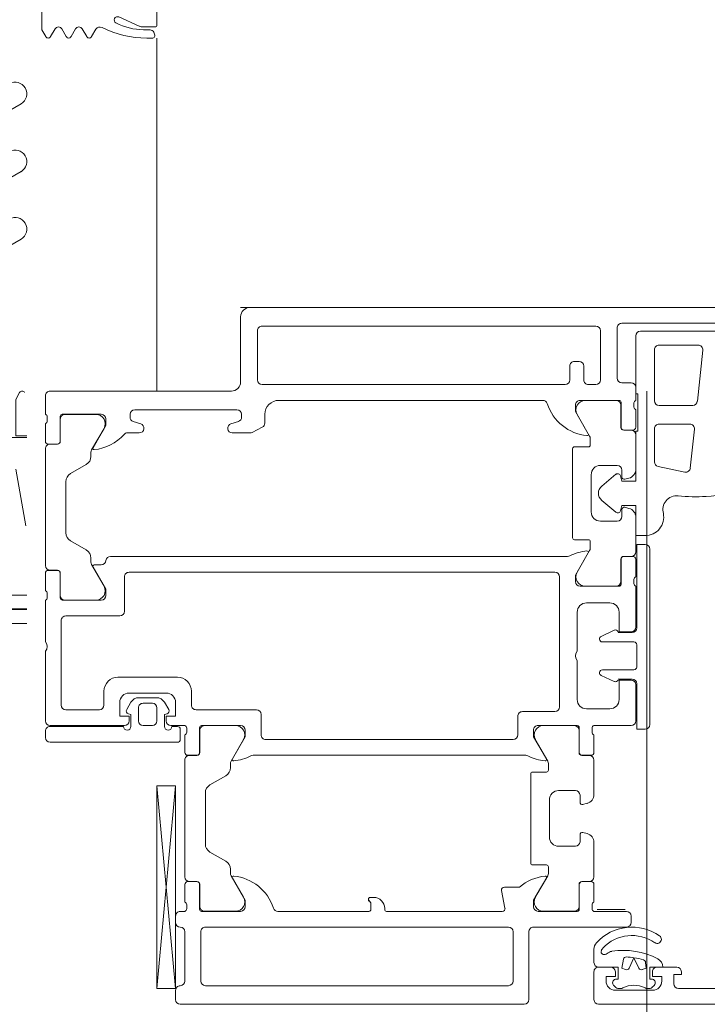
# Model space of a CAD drawing. Header units: centimetres. Extents: x -1316 to 21770, y -8842 to 3590.
# Tile 75 of 125: x 337 to 344, y 1664 to 1675. Entities that reach past the tile are written whole.
import ezdxf

# ---------------------------------------------------------------- set-up
doc = ezdxf.new("R2010")
doc.units = ezdxf.units.CM
for name, color, linetype, lineweight in [('A-DETL-GENF', 92, 'Continuous', 9), ('A-DOOR', 31, 'Continuous', 13), ('A-GLAZ-CWMG', 51, 'Continuous', 9), ('A-WALL-IDEN', 211, 'Continuous', 13)]:
    doc.layers.add(name, color=color, linetype=linetype, lineweight=lineweight)

# ---------------------------------------------------------------- blocks, each defined once
blk = doc.blocks.new('Schueco_FWS_ADS-75-SimplySmart_inw_Family-02 - FWS SI insert unit 90-2368395-5_piętro III __10_50 m_ - stan projektowany')
at = {"layer": 'A-DETL-GENF'}
blk.add_line((74.6, -0.9), (-74.6, -0.9), dxfattribs=at)
at = {"layer": 'A-DOOR'}
for p, q in [((75.25, 6.6), (71.55, 6.6)), ((70.8, 6.25), (70.8, 6.55)), ((71.5, 6.55), (71.5, 5.82)), ((75.3, 6.45), (75.3, 6.55)), ((68.6, 6.43), (69.89, 6.43)), ((70.176, 6.421), (70.152, 6.397)), ((70.17, 6.45), (70.57, 6.45)), ((70.227, 6.43), (70.197, 6.43)), ((70.543, 6.43), (70.513, 6.43)), ((70.588, 6.397), (70.564, 6.421)), ((71.72, 6.4), (74.98, 6.4)), ((75.3, 4.249), (75.5, 6.43)), ((71.67, 5.82), (71.67, 6.35)), ((75.03, 6.35), (75.03, 5.82)), ((75.2, 5.82), (75.2, 6.35)), ((69.91, 6.2), (70.12, 6.2)), ((70.62, 6.2), (70.75, 6.2)), ((71.45, 5.77), (70.45, 5.77)), ((74.98, 5.77), (71.72, 5.77)), ((70.4, 5.72), (70.4, 5.65)), ((75.3, 5.65), (75.3, 5.72)), ((70.45, 5.6), (70.8, 5.6)), ((70.765, 5.58), (70.465, 5.58)), ((70.82, 5.572), (70.82, 5.528)), ((70.959, 5.31), (70.959, 5.58)), ((70.96, 5.309), (70.96, 5.549)), ((70.979, 5.6), (71.4, 5.6)), ((71.01, 5.599), (71.344, 5.599)), ((71.794, 5.376), (71.757, 5.564)), ((71.786, 5.6), (73.03, 5.6)), ((73.05, 5.58), (73.05, 5.57)), ((73.22, 5.6), (74.2, 5.6)), ((74.6, 5.6), (75.021, 5.6)), ((74.99, 5.599), (74.656, 5.599)), ((75.04, 5.309), (75.04, 5.549)), ((75.041, 5.58), (75.041, 5.31)), ((75.18, 5.528), (75.18, 5.572)), ((75.2, 5.6), (75.25, 5.6)), ((70.8, 5.5), (70.8, 5.31)), ((71.431, 5.449), (71.297, 5.216)), ((73.17, 5.45), (73.205, 5.45)), ((74.569, 5.449), (74.703, 5.216)), ((75.2, 5.31), (75.2, 5.5)), ((71.6, 5.34), (71.764, 5.34)), ((70.8, 4.859), (70.8, 5.229)), ((70.83, 5.28), (70.929, 5.28)), ((70.85, 5.279), (70.93, 5.279)), ((75.15, 5.279), (75.07, 5.279)), ((75.071, 5.28), (75.17, 5.28)), ((75.2, 3.971), (75.2, 5.229)), ((71.29, 5.191), (71.29, 5.12)), ((71.31, 5.1), (71.46, 5.1)), ((74.71, 5.191), (74.71, 5.147)), ((71.48, 5.08), (71.48, 4.12)), ((74.76, 5.06), (74.93, 4.962)), ((71.18, 4.9), (71, 4.9)), ((74.98, 4.875), (74.98, 4.325)), ((70.95, 4.85), (70.95, 4.775)), ((71.28, 4.4), (71.28, 4.8)), ((70.919, 4.751), (70.874, 4.763)), ((70.874, 4.437), (70.919, 4.449)), ((70.95, 4.425), (70.95, 4.35)), ((70.8, 3.971), (70.8, 4.341)), ((71, 4.3), (71.18, 4.3)), ((74.93, 4.238), (74.76, 4.14)), ((71.29, 4.08), (71.29, 4.009)), ((71.46, 4.1), (71.31, 4.1)), ((74.71, 4.053), (74.71, 4.009)), ((71.297, 3.984), (71.431, 3.751)), ((74.703, 3.984), (74.569, 3.751)), ((70.8, 3.89), (70.8, 3.7)), ((70.929, 3.92), (70.83, 3.92)), ((70.93, 3.921), (70.85, 3.921)), ((70.959, 3.62), (70.959, 3.89)), ((70.96, 3.651), (70.96, 3.891)), ((74.467, 3.92), (71.533, 3.92)), ((75.04, 3.651), (75.04, 3.891)), ((75.041, 3.89), (75.041, 3.62)), ((75.07, 3.921), (75.15, 3.921)), ((75.17, 3.92), (75.071, 3.92)), ((75.2, 3.7), (75.2, 3.89)), ((71.67, 3.75), (74.33, 3.75)), ((75.25, 3.64), (75.25, 3.75)), ((75.28, 3.78), (76.65, 3.78)), ((76.7, 3.73), (76.7, 3.66)), ((70.82, 3.672), (70.82, 3.628)), ((71.62, 3.5), (71.62, 3.7)), ((74.38, 3.7), (74.38, 3.48)), ((75.18, 3.628), (75.18, 3.672)), ((75.34, 3.61), (75.28, 3.61)), ((76.65, 3.61), (75.86, 3.61)), ((70.2, 3.59), (70.2, 1.7)), ((70.35, 3.55), (70.35, 3.16)), ((70.8, 3.6), (70.4, 3.6)), ((71.4, 3.6), (70.979, 3.6)), ((71.344, 3.601), (71.01, 3.601)), ((75.021, 3.6), (74.6, 3.6)), ((74.656, 3.601), (74.99, 3.601)), ((75.35, 3.6), (75.2, 3.6)), ((75.5, 3.41), (75.5, 3.55)), ((75.55, 3.6), (75.65, 3.6)), ((75.7, 3.55), (75.7, 3.41)), ((76.65, 3.6), (75.85, 3.6)), ((76.7, 2.8), (76.7, 3.55)), ((70.63, 3.42), (70.88, 3.42)), ((71.17, 2), (71.17, 3.4)), ((71.22, 3.45), (71.57, 3.45)), ((74.43, 3.43), (75.08, 3.43)), ((75.419, 3.35), (75.374, 3.429)), ((75.826, 3.429), (75.781, 3.35)), ((76.12, 3.43), (76.48, 3.43)), ((70.98, 3.32), (70.98, 2.9)), ((75.13, 3.38), (75.13, 3.23)), ((75.694, 3.3), (75.506, 3.3)), ((75.65, 3.36), (75.55, 3.36)), ((76.07, 3.23), (76.07, 3.38)), ((76.53, 3.38), (76.53, 2.47)), ((75.8, 3.25), (75.4, 3.25)), ((70.54, 3.1), (70.39, 3.1)), ((70.723, 3.06), (70.581, 3.126)), ((75.28, 3.08), (75.92, 3.08)), ((70.34, 2.73), (70.34, 2.97)), ((70.37, 3), (70.71, 3)), ((70.74, 3.03), (70.74, 3.033)), ((70.98, 2.8), (70.98, 2.38)), ((70.71, 2.7), (70.37, 2.7)), ((70.74, 2.667), (70.74, 2.67)), ((76.7, 2.25), (76.7, 2.7)), ((70.39, 2.6), (70.54, 2.6)), ((70.581, 2.574), (70.723, 2.64)), ((70.35, 2.54), (70.35, 2.1)), ((75.85, 2.37), (75.85, 2)), ((76.48, 2.42), (75.9, 2.42)), ((70.88, 2.28), (70.63, 2.28)), ((76.1, 2.25), (76.521, 2.25)), ((76.49, 2.249), (76.156, 2.249)), ((76.541, 2.23), (76.541, 1.96)), ((76.54, 1.959), (76.54, 2.199)), ((76.68, 2.178), (76.68, 2.222)), ((76.7, 1.96), (76.7, 2.15)), ((70.37, 2.072), (70.37, 2.028)), ((70.509, 1.81), (70.509, 2.08)), ((70.51, 2.049), (70.51, 1.809)), ((70.529, 2.1), (70.95, 2.1)), ((70.894, 2.099), (70.56, 2.099)), ((76.069, 2.099), (76.203, 1.866)), ((70.35, 2), (70.35, 1.81)), ((70.847, 1.716), (70.981, 1.949)), ((75.8, 1.95), (71.22, 1.95)), ((76.65, 1.929), (76.57, 1.929)), ((76.571, 1.93), (76.67, 1.93)), ((76.099, 1.87), (76.176, 1.87)), ((76.21, 1.841), (76.21, 1.797)), ((76.7, 0.621), (76.7, 1.879)), ((70.35, 1.729), (70.35, 1.359)), ((70.38, 1.78), (70.479, 1.78)), ((70.48, 1.779), (70.4, 1.779)), ((71.083, 1.78), (76, 1.78)), ((76.26, 1.71), (76.43, 1.612)), ((70.84, 1.62), (70.84, 1.691)), ((71.01, 1.6), (70.86, 1.6)), ((71.03, 0.62), (71.03, 1.58)), ((76.48, 1.525), (76.48, 0.975)), ((70.55, 1.4), (70.73, 1.4)), ((70.5, 1.275), (70.5, 1.35)), ((70.716, 1.177), (70.564, 1.304)), ((70.83, 1.3), (70.83, 0.9)), ((70.424, 1.263), (70.469, 1.251)), ((70.564, 0.896), (70.716, 1.023)), ((69.824, 0.872), (70.11, 0.811)), ((70.469, 0.949), (70.424, 0.937)), ((70.5, 0.85), (70.5, 0.925)), ((76.43, 0.888), (76.26, 0.79)), ((69.72, 0.41), (69.764, 0.829)), ((70.15, 0.763), (70.15, 0.405)), ((70.35, 0.841), (70.35, 0.471)), ((70.73, 0.8), (70.55, 0.8)), ((76.21, 0.703), (76.21, 0.659)), ((70.84, 0.509), (70.84, 0.58)), ((70.86, 0.6), (71.01, 0.6)), ((76.203, 0.634), (76.069, 0.401)), ((76.54, 0.301), (76.54, 0.541)), ((76.541, 0.54), (76.541, 0.27)), ((76.57, 0.571), (76.65, 0.571)), ((76.67, 0.57), (76.571, 0.57)), ((76.7, 0.35), (76.7, 0.54)), ((70.981, 0.251), (70.847, 0.484)), ((74.476, 0.445), (74.367, 0.389)), ((74.69, 0.45), (74.499, 0.45)), ((75.817, 0.45), (75.69, 0.45)), ((70.1, 0.355), (69.769, 0.355)), ((70.35, 0.39), (70.35, 0.2)), ((70.479, 0.42), (70.38, 0.42)), ((70.4, 0.421), (70.48, 0.421)), ((70.509, 0.12), (70.509, 0.39)), ((70.51, 0.391), (70.51, 0.151)), ((74.34, 0.344), (74.34, 0.25)), ((74.625, 0.328), (74.705, 0.352)), ((75.675, 0.352), (75.755, 0.328)), ((76.68, 0.278), (76.68, 0.322)), ((74.59, 0.25), (74.59, 0.28)), ((75.79, 0.28), (75.79, 0.25)), ((76.521, 0.25), (76.1, 0.25)), ((76.156, 0.251), (76.49, 0.251)), ((76.7, 0.05), (76.7, 0.25)), ((69.63, -0.44), (69.688, 0.11)), ((69.738, 0.155), (70.1, 0.155)), ((70.37, 0.172), (70.37, 0.128)), ((75.74, 0.2), (74.64, 0.2)), ((70.15, 0.105), (70.15, -0.445)), ((70.35, 0.1), (70.35, -0.04)), ((70.95, 0.1), (70.529, 0.1)), ((70.56, 0.101), (70.894, 0.101)), ((74.19, 0.1), (71.35, 0.1)), ((74.7, 0), (76.65, 0)), ((70.4, -0.09), (70.5, -0.09)), ((70.78, -0.07), (70.86, -0.07)), ((71.11, -0.07), (74.37, -0.07)), ((74.6, -0.8), (74.6, -0.1)), ((70.55, -0.14), (70.55, -0.68)), ((70.73, -0.65), (70.73, -0.12)), ((70.91, -0.12), (70.91, -0.27)), ((71.06, -0.27), (71.06, -0.12)), ((74.42, -0.12), (74.42, -0.65)), ((70.96, -0.32), (71.01, -0.32)), ((70.1, -0.495), (69.68, -0.495)), ((70.5, -0.73), (69.21, -0.73)), ((69.45, -0.645), (70.3, -0.645)), ((74.37, -0.7), (70.78, -0.7)), ((68.35, -0.9), (74.5, -0.9))]:
    blk.add_line(p, q, dxfattribs=at)
at = {"layer": 'A-DOOR', "flags": 128}
for points in [[(70.75, 6.6), (62.1, 6.6), (62.1, 6.26), (62.21, 6.15), (62.27, 6.15), (62.27, 6.32)], [(69.94, 6.38), (69.94, 6.28), (69.86, 6.28), (69.86, 6.25)], [(75.5, 4.249), (75.5, 6.43), (75.3, 6.43), (75.3, 4.249), (75.5, 4.249), (75.3, 6.43)], [(70.17, 6.33), (70.2, 6.33), (70.2, 6.2), (70.06, 6.2)], [(70.17, 6.25), (70.17, 6.3), (70.07, 6.3), (70.07, 6.35)], [(70.75, 6.2), (70.54, 6.2), (70.54, 6.33), (70.57, 6.33)], [(70.67, 6.35), (70.67, 6.3), (70.57, 6.3), (70.57, 6.25)], [(70.8, 6.006), (70.8, 6.015), (70.8, 6.15)], [(71.45, 5.55), (71.45, 5.48), (71.312, 5.241)], [(73.225, 5.47), (73.225, 5.477), (73.2, 5.51), (73.2, 5.58)], [(74.688, 5.241), (74.55, 5.48), (74.55, 5.55)], [(71.312, 3.959), (71.45, 3.72), (71.45, 3.65)], [(74.55, 3.65), (74.55, 3.72), (74.688, 3.959)], [(70.34, 3.15), (70.34, 3.64), (70.25, 3.64)], [(75.392, 3.473), (75.42, 3.48), (75.42, 3.61)], [(75.78, 3.61), (75.78, 3.48), (75.808, 3.473)], [(75.3, 3.35), (75.3, 3.5), (75.4, 3.5), (75.4, 3.55)], [(75.8, 3.55), (75.8, 3.5), (75.9, 3.5), (75.9, 3.35)], [(70.4, 3.11), (70.53, 3.11), (70.53, 3.32)], [(70.25, 1.65), (70.34, 1.65), (70.34, 2.55)], [(70.53, 2.38), (70.53, 2.59), (70.4, 2.59)], [(76.188, 1.891), (76.05, 2.13), (76.05, 2.2)], [(71, 2.05), (71, 1.98), (70.862, 1.741)], [(70.516, 1.289), (70.5, 1.23), (70.35, 1.23), (70.35, 1.555), (70.25, 1.555)], [(70.35, -0.595), (70.35, 0.03), (70.33, 0.03), (70.33, 0.43), (70.35, 0.43), (70.35, 0.97), (70.5, 0.97), (70.516, 0.911)], [(76.05, 0.3), (76.05, 0.37), (76.188, 0.609)], [(70.862, 0.459), (71, 0.22), (71, 0.15)]]:
    blk.add_lwpolyline(points, dxfattribs=at)
for points in [[(70.28, 6.227), (70.24, 6.213), (70.246, 6.149), (70.24, 6.213)], [(70.423, 6.212), (70.37, 6.099), (70.317, 6.212), (70.37, 6.099)], [(70.483, 6.115), (70.5, 6.213), (70.46, 6.227), (70.5, 6.213)]]:
    blk.add_lwpolyline(points, close=True, dxfattribs=at)
at = {"layer": 'A-DOOR'}
for centre, radius, start, end in [((70.75, 6.55), 0.05, 0, 90), ((71.55, 6.55), 0.05, 90, 180), ((75.25, 6.55), 0.05, 0, 90), ((69.89, 6.38), 0.05, 0, 90), ((70.17, 6.35), 0.1, 90, 180), ((70.18, 6.369), 0.04, 135, 255.5225), ((70.197, 6.4), 0.03, 90, 135), ((70.227, 6.38), 0.05, 62.5107, 90), ((70.37, 6.655), 0.26, 242.5107, 297.4893), ((70.513, 6.38), 0.05, 90, 117.4893), ((70.543, 6.4), 0.03, 45, 90), ((70.57, 6.35), 0.1, 360, 90), ((70.56, 6.369), 0.04, 284.4775, 45), ((71.72, 6.35), 0.05, 90, 180), ((74.98, 6.35), 0.05, 0, 90), ((75.25, 6.35), 0.05, 90, 180), ((75.25, 6.45), 0.05, 270, 0), ((69.91, 6.25), 0.05, 180, 270), ((70.16, 6.2), 0.1, 180, 242.1358), ((70.12, 6.25), 0.05, 270, 0), ((70.275, 6.152), 0.03, 185, 252.5402), ((70.275, 6.152), 0.03, 185, 252.5402), ((70.29, 6.199), 0.03, 25, 110), ((70.29, 6.199), 0.03, 25, 110), ((70.45, 6.199), 0.03, 70, 155), ((70.45, 6.199), 0.03, 70, 155), ((70.62, 6.25), 0.05, 180, 270), ((70.75, 6.25), 0.05, 270, 0), ((70.75, 6.15), 0.05, 0, 90), ((70.482, 6.81), 0.79, 242.1358, 279.1542), ((70.482, 6.81), 0.72, 252.5402, 261.0115), ((70.482, 6.81), 0.72, 252.5402, 261.0115), ((70.482, 6.81), 0.72, 261.0115, 267.5718), ((70.482, 6.81), 0.72, 261.0115, 267.5718), ((70.453, 6.121), 0.03, 267.5718, 350), ((70.453, 6.121), 0.03, 267.5718, 350), ((70.592, 6.129), 0.1, 279.1542, 310.6602), ((70.69, 6.015), 0.05, 77.3108, 130.6602), ((70.694, 6.035), 0.03, 333.1107, 77.3108), ((70.12, 5.9), 0.045, 55.1415, 235.1415), ((70.391, 6.289), 0.519, 235.1415, 317.6099), ((70.391, 6.289), 0.429, 235.1415, 316.838), ((70.623, 6.071), 0.11, 316.838, 333.1107), ((70.7, 6.006), 0.1, 317.6099, 0), ((70.27, 6.029), 0.53, 358.4896, 0), ((70.45, 5.72), 0.05, 90, 180), ((71.45, 5.82), 0.05, 270, 0), ((71.72, 5.82), 0.05, 180, 270), ((74.98, 5.82), 0.05, 270, 0), ((75.25, 5.82), 0.05, 180, 270), ((75.25, 5.72), 0.05, 0, 90), ((70.45, 5.65), 0.05, 180, 270), ((75.25, 5.65), 0.05, 270, 0), ((70.79, 5.572), 0.03, 0, 70.5288), ((70.79, 5.528), 0.03, 289.4712, 0), ((70.979, 5.58), 0.02, 90, 180), ((71.01, 5.549), 0.05, 90, 180), ((71.344, 5.499), 0.1, 330, 90), ((71.4, 5.55), 0.05, 0, 90), ((71.786, 5.57), 0.03, 90, 191), ((73.03, 5.58), 0.02, 360, 90), ((73.17, 5.57), 0.12, 180, 270), ((73.22, 5.58), 0.02, 90, 180), ((74.2, 5.55), 0.05, 17.7484, 90), ((74.724, 5.718), 0.5, 197.7484, 264.3774), ((74.6, 5.55), 0.05, 90, 180), ((74.656, 5.499), 0.1, 90, 210), ((74.99, 5.549), 0.05, 0, 90), ((75.021, 5.58), 0.02, 0, 90), ((75.21, 5.572), 0.03, 109.4712, 180), ((75.21, 5.528), 0.03, 180, 250.5288), ((73.205, 5.47), 0.02, 270, 0), ((73.205, 5.477), 0.02, 0, 45), ((70.83, 5.31), 0.03, 180, 270), ((70.929, 5.31), 0.03, 270, 0), ((70.93, 5.309), 0.03, 270, 0), ((71.272, 5.717), 0.5, 276.1407, 311.0252), ((71.764, 5.37), 0.03, 270, 11), ((75.07, 5.309), 0.03, 180, 270), ((75.071, 5.31), 0.03, 180, 270), ((75.17, 5.31), 0.03, 270, 0), ((70.85, 5.229), 0.05, 90, 180), ((71.34, 5.191), 0.05, 150, 180), ((71.324, 5.234), 0.0138, 150, 276.1407), ((74.676, 5.234), 0.0138, 264.3774, 30), ((74.66, 5.191), 0.05, 0, 30), ((75.15, 5.229), 0.05, 0, 90), ((71.31, 5.12), 0.02, 180, 270), ((71.46, 5.08), 0.02, 0, 90), ((74.81, 5.147), 0.1, 180, 240), ((71, 4.85), 0.05, 90, 180), ((71.18, 4.8), 0.1, 0, 90), ((74.88, 4.875), 0.1, 0, 60), ((70.9, 4.859), 0.1, 180, 255), ((70.925, 4.775), 0.025, 255, 0), ((70.9, 4.341), 0.1, 105, 180), ((70.925, 4.425), 0.025, 0, 105), ((71, 4.35), 0.05, 180, 270), ((71.18, 4.4), 0.1, 270, 0), ((74.88, 4.325), 0.1, 300, 0), ((74.81, 4.053), 0.1, 120, 180), ((71.31, 4.08), 0.02, 90, 180), ((71.46, 4.12), 0.02, 270, 0), ((70.85, 3.971), 0.05, 180, 270), ((71.34, 4.009), 0.05, 180, 210), ((71.324, 3.966), 0.0138, 84.6714, 210), ((71.279, 3.482), 0.5, 62.5097, 84.6714), ((71.533, 3.97), 0.05, 242.5097, 270), ((74.467, 3.97), 0.05, 270, 297.4903), ((74.721, 3.482), 0.5, 95.3286, 117.4903), ((74.676, 3.966), 0.0138, 330, 95.3286), ((74.66, 4.009), 0.05, 330, 0), ((75.15, 3.971), 0.05, 270, 0), ((70.83, 3.89), 0.03, 90, 180), ((70.929, 3.89), 0.03, 0, 90), ((70.93, 3.891), 0.03, 0, 90), ((75.07, 3.891), 0.03, 90, 180), ((75.071, 3.89), 0.03, 90, 180), ((75.17, 3.89), 0.03, 0, 90), ((71.344, 3.701), 0.1, 270, 30), ((71.67, 3.7), 0.05, 90, 180), ((74.33, 3.7), 0.05, 360, 90), ((74.656, 3.701), 0.1, 150, 270), ((75.28, 3.75), 0.03, 90, 180), ((76.65, 3.73), 0.05, 0, 90), ((70.25, 3.59), 0.05, 90, 180), ((70.79, 3.672), 0.03, 0, 70.5288), ((70.79, 3.628), 0.03, 289.4712, 0), ((70.979, 3.62), 0.02, 180, 270), ((71.01, 3.651), 0.05, 180, 270), ((71.4, 3.65), 0.05, 270, 0), ((74.6, 3.65), 0.05, 180, 270), ((74.99, 3.651), 0.05, 270, 0), ((75.021, 3.62), 0.02, 270, 0), ((75.21, 3.672), 0.03, 109.4712, 180), ((75.21, 3.628), 0.03, 180, 250.5288), ((75.28, 3.64), 0.03, 180, 270), ((75.38, 3.61), 0.04, 0, 180), ((75.82, 3.61), 0.04, 0, 180), ((76.65, 3.66), 0.05, 270, 0), ((70.4, 3.55), 0.05, 90, 180), ((71.57, 3.5), 0.05, 270, 0), ((75.35, 3.55), 0.05, 0, 90), ((75.55, 3.55), 0.05, 90, 180), ((75.65, 3.55), 0.05, 0, 90), ((75.85, 3.55), 0.05, 90, 180), ((76.65, 3.55), 0.05, 0, 90), ((70.63, 3.32), 0.1, 90, 180), ((70.88, 3.32), 0.1, 0, 90), ((71.22, 3.4), 0.05, 90, 180), ((74.43, 3.48), 0.05, 180, 270), ((75.08, 3.38), 0.05, 360, 90), ((75.4, 3.444), 0.03, 105, 210), ((75.55, 3.41), 0.05, 180, 270), ((75.65, 3.41), 0.05, 270, 0), ((75.8, 3.444), 0.03, 330, 75), ((76.12, 3.38), 0.05, 90, 180), ((76.48, 3.38), 0.05, 0, 90), ((75.4, 3.35), 0.1, 180, 270), ((75.506, 3.4), 0.1, 210, 270), ((75.694, 3.4), 0.1, 270, 330), ((75.8, 3.35), 0.1, 270, 0), ((75.28, 3.23), 0.15, 180, 270), ((75.92, 3.23), 0.15, 270, 0), ((70.39, 3.15), 0.05, 180, 270), ((70.4, 3.16), 0.05, 180, 270), ((70.568, 3.099), 0.03, 65, 158.2882), ((70.37, 2.97), 0.03, 90, 180), ((70.71, 3.03), 0.03, 270, 0), ((70.71, 3.033), 0.03, 0, 65), ((70.927, 2.85), 0.0725, 316.3972, 43.6028), ((76.752, 2.75), 0.0725, 136.3972, 223.6028), ((70.37, 2.73), 0.03, 180, 270), ((70.71, 2.67), 0.03, 0, 90), ((70.71, 2.667), 0.03, 295, 0), ((70.39, 2.55), 0.05, 90, 180), ((70.4, 2.54), 0.05, 90, 180), ((70.568, 2.601), 0.03, 201.7118, 295), ((76.48, 2.47), 0.05, 270, 0), ((70.63, 2.38), 0.1, 180, 270), ((70.88, 2.38), 0.1, 270, 0), ((75.9, 2.37), 0.05, 90, 180), ((76.1, 2.2), 0.05, 90, 180), ((76.156, 2.149), 0.1, 90, 210), ((76.49, 2.199), 0.05, 0, 90), ((76.521, 2.23), 0.02, 0, 90), ((76.71, 2.222), 0.03, 109.4712, 180), ((76.71, 2.178), 0.03, 180, 250.5288), ((70.34, 2.072), 0.03, 0, 70.5288), ((70.34, 2.028), 0.03, 289.4712, 0), ((70.529, 2.08), 0.02, 90, 180), ((70.56, 2.049), 0.05, 90, 180), ((70.894, 1.999), 0.1, 330, 90), ((70.95, 2.05), 0.05, 0, 90), ((71.22, 2), 0.05, 180, 270), ((75.8, 2), 0.05, 270, 0), ((76.57, 1.959), 0.03, 180, 270), ((76.571, 1.96), 0.03, 180, 270), ((76.65, 1.879), 0.05, 0, 90), ((76.67, 1.96), 0.03, 270, 0), ((70.38, 1.81), 0.03, 180, 270), ((70.479, 1.81), 0.03, 270, 0), ((70.48, 1.809), 0.03, 270, 0), ((76, 1.83), 0.05, 270, 354.2608), ((76.099, 1.82), 0.05, 90, 174.2608), ((76.176, 1.884), 0.0138, 270, 30), ((76.16, 1.841), 0.05, 0, 30), ((70.25, 1.7), 0.05, 180, 270), ((70.4, 1.729), 0.05, 90, 180), ((70.89, 1.691), 0.05, 150, 180), ((70.874, 1.734), 0.0138, 150, 275.3286), ((70.829, 2.218), 0.5, 275.3286, 297.4903), ((71.083, 1.73), 0.05, 90, 117.4903), ((76.31, 1.797), 0.1, 180, 240), ((70.86, 1.62), 0.02, 180, 270), ((71.01, 1.58), 0.02, 0, 90), ((76.38, 1.525), 0.1, 0, 60), ((70.25, 1.355), 0.2, 90, 190.6504), ((70.55, 1.35), 0.05, 90, 180), ((70.73, 1.3), 0.1, 0, 90), ((69.909, 1.277), 0.15, 264.6048, 15.6887), ((70.45, 1.359), 0.1, 180, 255), ((70.475, 1.275), 0.025, 255, 0), ((70.545, 1.281), 0.03, 50, 165.0049), ((70.652, 1.1), 0.1, 310, 50), ((69.735, -1.362), 2.5, 93.2163, 103.531), ((69.707, -0.863), 2, 84.6048, 93.2163), ((76.38, 0.975), 0.1, 300, 0), ((69.813, 0.823), 0.05, 78, 174), ((70.45, 0.841), 0.1, 105, 180), ((70.475, 0.925), 0.025, 0, 105), ((70.55, 0.85), 0.05, 180, 270), ((70.545, 0.919), 0.03, 194.9951, 310), ((70.73, 0.9), 0.1, 270, 0), ((70.1, 0.763), 0.05, 0, 78), ((76.31, 0.703), 0.1, 120, 180), ((76.16, 0.659), 0.05, 330, 0), ((70.86, 0.58), 0.02, 90, 180), ((71.01, 0.62), 0.02, 270, 0), ((76.226, 0.133), 0.5, 95.9199, 138.0861), ((76.176, 0.616), 0.0138, 330, 95.9199), ((76.57, 0.541), 0.03, 90, 180), ((76.571, 0.54), 0.03, 90, 180), ((76.65, 0.621), 0.05, 270, 0), ((76.67, 0.54), 0.03, 0, 90), ((70.4, 0.471), 0.05, 180, 270), ((70.89, 0.509), 0.05, 180, 210), ((70.874, 0.466), 0.0138, 84.3774, 210), ((70.826, -0.018), 0.5, 17.7484, 84.3774), ((74.499, 0.4), 0.05, 90, 117), ((74.69, 0.4), 0.05, 287, 90), ((75.69, 0.4), 0.05, 90, 253), ((75.817, 0.5), 0.05, 270, 318.0861), ((69.769, 0.405), 0.05, 174, 270), ((70.1, 0.405), 0.05, 270, 0), ((70.38, 0.39), 0.03, 90, 180), ((70.479, 0.39), 0.03, 0, 90), ((70.48, 0.391), 0.03, 0, 90), ((74.39, 0.344), 0.05, 117, 180), ((74.64, 0.28), 0.05, 107, 180), ((75.74, 0.28), 0.05, 0, 73), ((76.156, 0.351), 0.1, 150, 270), ((76.71, 0.322), 0.03, 109.4712, 180), ((70.894, 0.201), 0.1, 270, 30), ((74.19, 0.25), 0.15, 270, 0), ((74.64, 0.25), 0.05, 180, 270), ((75.74, 0.25), 0.05, 270, 360), ((76.1, 0.3), 0.05, 180, 270), ((76.49, 0.301), 0.05, 270, 0), ((76.521, 0.27), 0.02, 270, 0), ((76.71, 0.278), 0.03, 180, 250.5288), ((69.738, 0.105), 0.05, 90, 174), ((70.1, 0.105), 0.05, 0, 90), ((70.34, 0.172), 0.03, 0, 70.5288), ((70.34, 0.128), 0.03, 289.4712, 0), ((70.529, 0.12), 0.02, 180, 270), ((70.56, 0.151), 0.05, 180, 270), ((70.95, 0.15), 0.05, 270, 0), ((71.35, 0.15), 0.05, 197.7484, 270), ((74.7, -0.1), 0.1, 90, 180), ((76.65, 0.05), 0.05, 270, 0), ((70.4, -0.04), 0.05, 180, 270), ((70.5, -0.14), 0.05, 0, 90), ((70.78, -0.12), 0.05, 90, 180), ((70.86, -0.12), 0.05, 360, 90), ((71.11, -0.12), 0.05, 90, 180), ((74.37, -0.12), 0.05, 0, 90), ((70.96, -0.27), 0.05, 180, 270), ((71.01, -0.27), 0.05, 270, 0), ((69.68, -0.445), 0.05, 174, 270), ((70.1, -0.445), 0.05, 270, 0), ((70.3, -0.595), 0.05, 270, 360), ((70.5, -0.68), 0.05, 270, 0), ((70.78, -0.65), 0.05, 180, 270), ((74.37, -0.65), 0.05, 270, 0), ((74.5, -0.8), 0.1, 270, 0)]:
    blk.add_arc(centre, radius, start, end, dxfattribs=at)
blk = doc.blocks.new('Rectangular Mullion - Schueco_FWS-50-SI_Tran_CovCap-20mm_Tran-55mm-2368392-5_piętro III __10_50 m_ - stan projektowany')
at = {"layer": 'A-GLAZ-CWMG'}
blk.add_line((338.377, 1674.526), (338.377, 1670.726), dxfattribs=at)
blk = doc.blocks.new('Rectangular Mullion - SI_CovCap-20mm_Mull-85mm-V12-5_piętro III __10_50 m_ - stan projektowany')
at = {"layer": 'A-DETL-GENF'}
for p, q in [((-2.31, 3.929), (-2.089, 4.027)), ((-2.48, 3.92), (-2.351, 3.92)), ((-2.476, 3.83), (-2.476, 3.82)), ((-2.355, 3.89), (-2.416, 3.89)), ((-1.843, 3.895), (-1.796, 3.815)), ((-1.744, 3.815), (-1.696, 3.899)), ((-1.625, 3.899), (-1.576, 3.815)), ((-1.524, 3.815), (-1.475, 3.899)), ((-1.404, 3.899), (-1.355, 3.815)), ((-2.456, 3.8), (-2.389, 3.8)), ((-0.775, 2.94), (-1.038, 3.092)), ((-0.775, 2.21), (-1.038, 2.362)), ((-0.762, 1.477), (-1.038, 1.636)), ((-1.09, -1.449), (-0.982, -0.84)), ((2.135, -2.195), (-1.1, -2.195)), ((-1.1, -2.345), (2.125, -2.345)), ((2.35, -2.5), (-1.1, -2.5))]:
    blk.add_line(p, q, dxfattribs=at)
at = {"layer": 'A-DETL-GENF', "flags": 128}
for points in [[(-2.35, 4.68), (-2.5, 4.68), (-2.5, 3.94)], [(-1.303, 3.815), (-1.26, 3.89), (-1.26, 4.68), (-1.395, 4.68)], [(-1.1, -0.48), (-0.98, -0.48), (-0.98, -0.09), (-1.023, -0.016)], [(1.244, -1.227), (1.14, -0.64), (1.25, -0.64), (1.25, -0.58), (1.17, -0.5), (-1.1, -0.5)], [(-1.1, -2.35), (2.37, -2.35), (2.37, -1.72), (2.12, -1.72), (2.12, -1.99), (1.99, -1.99), (1.99, -1.64)]]:
    blk.add_lwpolyline(points, dxfattribs=at)
at = {"layer": 'A-DETL-GENF'}
for centre, radius, start, end in [((-2.075, 3.995), 0.035, 298.0726, 113.9962), ((-2.48, 3.94), 0.02, 180.0061, 269.9938), ((-2.355, 4.52), 0.63, 269.9981, 298.0699), ((-2.351, 4.02), 0.1, 270.0023, 293.9916), ((-2.416, 3.83), 0.06, 89.9876, 180.0101), ((-2.456, 3.82), 0.02, 179.9598, 270.0205), ((-2.389, 4.87), 1.07, 269.9984, 296.658), ((-1.886, 3.868), 0.051, 31.8047, 116.6592), ((-1.66, 3.879), 0.041, 29.9963, 149.9993), ((-1.44, 3.879), 0.041, 30.003, 149.9925), ((-1.77, 3.83), 0.03, 209.9942, 330.0014), ((-1.55, 3.83), 0.03, 209.9942, 330.0014), ((-1.329, 3.83), 0.03, 209.9942, 330.0014), ((-0.975, 3.2), 0.125, 60, 240), ((-0.975, 2.47), 0.125, 60, 240), ((-0.975, 1.744), 0.125, 60, 240), ((-1.049, -0.031), 0.03, 29.7965, 150.132)]:
    blk.add_arc(centre, radius, start, end, dxfattribs=at)

msp = doc.modelspace()

# ---------------------------------------------------------------- linework, layer by layer
at = {"layer": 'A-WALL-IDEN'}
msp.add_line((343.644, 1670.726), (343.644, 1605.153), dxfattribs=at)

# ---------------------------------------------------------------- block references
at = {"layer": 'A-DOOR', "rotation": 180}
msp.add_blockref('Schueco_FWS_ADS-75-SimplySmart_inw_Family-02 - FWS SI insert unit 90-2368395-5_piętro III __10_50 m_ - stan projektowany', (413.877, 1670.726), dxfattribs=at)
at = {"layer": 'A-GLAZ-CWMG', "extrusion": (0, 0, -1)}
msp.add_blockref('Rectangular Mullion - SI_CovCap-20mm_Mull-85mm-V12-5_piętro III __10_50 m_ - stan projektowany', (-335.877, 1670.726), dxfattribs=at)
at = {"layer": 'A-GLAZ-CWMG'}
msp.add_blockref('Rectangular Mullion - Schueco_FWS-50-SI_Tran_CovCap-20mm_Tran-55mm-2368392-5_piętro III __10_50 m_ - stan projektowany', (0, 0), dxfattribs=at)

doc.saveas('drawing.dxf')
